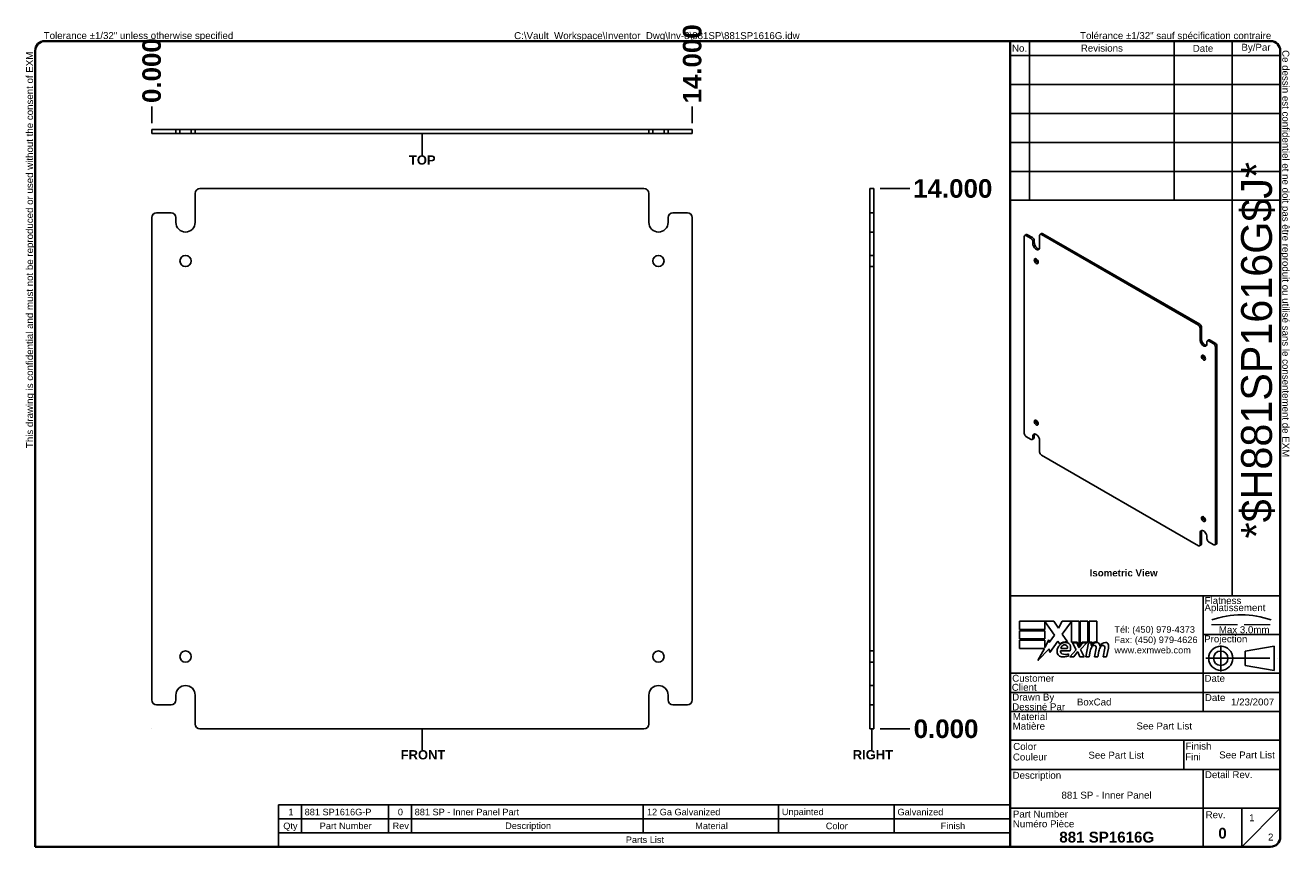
# Model space of a CAD drawing. Header units: inches. Extents: x 1.3 to 34.1, y 1 to 22.3.
import ezdxf
from ezdxf.enums import TextEntityAlignment as Align

# ---------------------------------------------------------------- set-up
doc = ezdxf.new("R2010")
doc.units = ezdxf.units.IN
doc.header["$LTSCALE"] = 4
doc.header["$MEASUREMENT"] = 0
for name, pattern in [('CHAIN', [0.7087, 0.4724, -0.0591, 0.1181, -0.0591]), ('DASHED', [0.2067, 0.1654, -0.0413]), ('DASHED_SPACE', [0.2067, 0.1654, -0.0413])]:
    doc.linetypes.add(name, pattern=pattern)
doc.layers.get('0').update_dxf_attribs({"lineweight": 25})
for name, color, linetype, lineweight in [('Centerline(ANSI)', 7, 'Continuous', 25), ('Dimensions(ANSI)', 7, 'Continuous', 25), ('Hidden Edges(ANSI)', 7, 'DASHED_SPACE', 25), ('Sketch Geometry(ANSI)', 7, 'Continuous', 25), ('Symbols(ANSI)', 7, 'Continuous', 25), ('Visible Edges(ANSI)', 7, 'Continuous', 25), ('Work Point(ANSI)', 7, 'Continuous', 25)]:
    doc.layers.add(name, color=color, linetype=linetype, lineweight=lineweight)
doc.styles.add('Current-ANSI', font='arial.ttf')
doc.styles.add('Dimension-ANSI', font='arialbd.ttf')
doc.styles.add('Part List-ANSI', font='arial.ttf')
doc.styles.add('Text Style44', font='arialbd.ttf')
doc.styles.add('Text Style83', font='FRE3OF9X.TTF')
doc.dimstyles.new('INCH-ANSI', dxfattribs={"dimscale": 4, "dimtxt": 0.12, "dimasz": 0.098425, "dimexe": 0.04, "dimexo": 0.04, "dimgap": 0.031496, "dimtad": 0, "dimtih": 1, "dimtoh": 1, "dimdec": 3, "dimrnd": 1e-08, "dimzin": 0, "dimdsep": 46, "dimtxsty": 'Dimension-ANSI', "dimcen": 0.09, "dimdle": 0.312, "dimclrd": 179, "dimclre": 179, "dimclrt": 7, "dimadec": 1, "dimazin": 0, "dimtfac": 1, "dimtdec": 3, "dimtofl": 0, "dimtmove": 0, "dimatfit": 3, "dimfxl": 1, "dimtolj": 1, "dimtzin": 4, "dimlwd": 25, "dimlwe": 25, "dimarcsym": 0})
doc.dimstyles.new('INCH-ANSI-VERTICAL', dxfattribs={"dimscale": 4, "dimtxt": 0.12, "dimasz": 0.098425, "dimexe": 0.04, "dimexo": 0.04, "dimgap": 0.031496, "dimtad": 0, "dimtih": 1, "dimtoh": 1, "dimdec": 3, "dimrnd": 1e-08, "dimzin": 0, "dimdsep": 46, "dimtxsty": 'Dimension-ANSI', "dimcen": 0.09, "dimdle": 0.312, "dimclrd": 179, "dimclre": 179, "dimclrt": 7, "dimadec": 1, "dimazin": 0, "dimtfac": 1, "dimtdec": 3, "dimtofl": 0, "dimtmove": 0, "dimatfit": 3, "dimfxl": 1, "dimtolj": 1, "dimtzin": 4, "dimlwd": 25, "dimlwe": 25, "dimarcsym": 0})

# ---------------------------------------------------------------- blocks, each defined once
blk = doc.blocks.new('Parts List')
at = {"layer": 'Symbols(ANSI)'}
for p, q in [((13.023, 0.795), (3.548, 0.795)), ((3.548, 0.795), (3.548, 0.615)), ((3.848, 0.795), (3.848, 0.615)), ((4.973, 0.795), (4.973, 0.615)), ((5.273, 0.795), (5.273, 0.615)), ((8.273, 0.795), (8.273, 0.615)), ((10.023, 0.795), (10.023, 0.615)), ((11.523, 0.795), (11.523, 0.615)), ((13.023, 0.795), (13.023, 0.615)), ((13.023, 0.615), (3.548, 0.615)), ((3.548, 0.435), (3.548, 0.615)), ((3.848, 0.435), (3.848, 0.615)), ((4.973, 0.435), (4.973, 0.615)), ((5.273, 0.435), (5.273, 0.615)), ((8.273, 0.435), (8.273, 0.615)), ((10.023, 0.435), (10.023, 0.615)), ((11.523, 0.435), (11.523, 0.615)), ((13.023, 0.435), (13.023, 0.615)), ((3.548, 0.255), (3.548, 0.435)), ((13.023, 0.435), (3.548, 0.435)), ((13.023, 0.255), (13.023, 0.435)), ((13.023, 0.255), (3.548, 0.255))]:
    blk.add_line(p, q, dxfattribs=at)
at = {"layer": 'Symbols(ANSI)', "char_height": 0.085, "attachment_point": 7, "line_spacing_factor": 0.25, "style": 'Part List-ANSI'}
for s, insert in [('1', (3.678, 0.662)), ('881 SP1616G-P', (3.888, 0.66)), ('0', (5.095, 0.66)), ('881 SP - Inner Panel Part', (5.313, 0.66)), ('12 Ga Galvanized', (8.321, 0.66)), ('Unpainted', (10.068, 0.638)), ('Galvanized', (11.565, 0.66)), ('Qty', (3.611, 0.456)), ('Part Number', (4.083, 0.481)), ('Rev', (5.027, 0.481)), ('Description', (6.485, 0.458)), ('Material', (8.946, 0.481)), ('Color', (10.637, 0.48)), ('Finish', (12.125, 0.481)), ('Parts List', (8.047, 0.301))]:
    blk.add_mtext(s, dxfattribs=dict(at, insert=insert))
blk = doc.blocks.new('Datum Identifier1')
at = {"layer": 'Symbols(ANSI)', "color": 7, "linetype": 'Continuous', "lineweight": 25}
for p, q in [((5.408, 1.683), (5.408, 1.781)), ((5.408, 1.683), (5.408, 1.692)), ((5.408, 1.692), (5.408, 1.508))]:
    blk.add_line(p, q, dxfattribs=at)
at = {"layer": 'Symbols(ANSI)', "color": 7, "insert": (5.132, 1.384), "char_height": 0.12, "attachment_point": 7, "line_spacing_factor": 0.25, "style": 'Dimension-ANSI'}
blk.add_mtext('FRONT', dxfattribs=at)
blk = doc.blocks.new('Datum Identifier2')
at = {"layer": 'Symbols(ANSI)', "color": 7, "linetype": 'Continuous', "lineweight": 25}
for p, q in [((5.408, 9.397), (5.408, 9.496)), ((5.408, 9.397), (5.408, 9.398)), ((5.408, 9.398), (5.408, 9.214))]:
    blk.add_line(p, q, dxfattribs=at)
at = {"layer": 'Symbols(ANSI)', "color": 7, "insert": (5.239, 9.09), "char_height": 0.12, "attachment_point": 7, "line_spacing_factor": 0.25, "style": 'Dimension-ANSI'}
blk.add_mtext('TOP', dxfattribs=at)
blk = doc.blocks.new('Datum Identifier3')
at = {"layer": 'Symbols(ANSI)', "color": 7, "linetype": 'Continuous', "lineweight": 25}
for p, q in [((11.234, 1.683), (11.234, 1.781)), ((11.234, 1.683), (11.234, 1.693)), ((11.234, 1.693), (11.234, 1.509))]:
    blk.add_line(p, q, dxfattribs=at)
at = {"layer": 'Symbols(ANSI)', "color": 7, "insert": (10.986, 1.385), "char_height": 0.12, "attachment_point": 7, "line_spacing_factor": 0.25, "style": 'Dimension-ANSI'}
blk.add_mtext('RIGHT', dxfattribs=at)
blk = doc.blocks.new('*D12')
at = {"layer": 'Defpoints', "color": 0, "linetype": 'Continuous', "transparency": 16777216}
for p in [(4.611, 20.195), (4.611, 19.605), (4.611, 19.605)]:
    blk.add_point(p, dxfattribs=at)
at = {"layer": 'Dimensions(ANSI)', "color": 179, "linetype": 'Continuous', "lineweight": 25, "transparency": 16777216}
blk.add_line((4.611, 19.765), (4.611, 20.195), dxfattribs=at)
at = {"layer": 'Dimensions(ANSI)', "color": 7, "linetype": 'Continuous', "lineweight": 25, "transparency": 16777216, "insert": (4.611, 21.129), "char_height": 0.48, "attachment_point": 5, "rotation": 90, "style": 'Dimension-ANSI'}
blk.add_mtext('\\A1;0.000', dxfattribs=at)
blk = doc.blocks.new('*D13')
at = {"layer": 'Defpoints', "color": 0, "linetype": 'Continuous', "transparency": 16777216}
for p in [(18.611, 20.195), (4.611, 19.605), (18.611, 19.605)]:
    blk.add_point(p, dxfattribs=at)
at = {"layer": 'Dimensions(ANSI)', "color": 179, "linetype": 'Continuous', "lineweight": 25, "transparency": 16777216}
blk.add_line((18.611, 19.765), (18.611, 20.195), dxfattribs=at)
at = {"layer": 'Dimensions(ANSI)', "color": 7, "linetype": 'Continuous', "lineweight": 25, "transparency": 16777216, "insert": (18.611, 21.303), "char_height": 0.48, "attachment_point": 5, "rotation": 90, "style": 'Dimension-ANSI'}
blk.add_mtext('\\A1;14.000', dxfattribs=at)
blk = doc.blocks.new('*D14')
at = {"layer": 'Defpoints', "color": 0, "linetype": 'Continuous', "transparency": 16777216}
for p in [(23.315, 4.071), (23.315, 4.071), (24.249, 4.071)]:
    blk.add_point(p, dxfattribs=at)
at = {"layer": 'Dimensions(ANSI)', "color": 179, "linetype": 'Continuous', "lineweight": 25, "transparency": 16777216}
blk.add_line((23.475, 4.071), (24.249, 4.071), dxfattribs=at)
at = {"layer": 'Dimensions(ANSI)', "color": 7, "linetype": 'Continuous', "lineweight": 25, "transparency": 16777216, "insert": (25.184, 4.071), "char_height": 0.48, "attachment_point": 5, "style": 'Dimension-ANSI'}
blk.add_mtext('\\A1;0.000', dxfattribs=at)
blk = doc.blocks.new('*D15')
at = {"layer": 'Defpoints', "color": 0, "linetype": 'Continuous', "transparency": 16777216}
for p in [(23.315, 18.071), (24.249, 18.071), (23.315, 4.071)]:
    blk.add_point(p, dxfattribs=at)
at = {"layer": 'Dimensions(ANSI)', "color": 179, "linetype": 'Continuous', "lineweight": 25, "transparency": 16777216}
blk.add_line((23.475, 18.071), (24.249, 18.071), dxfattribs=at)
at = {"layer": 'Dimensions(ANSI)', "color": 7, "linetype": 'Continuous', "lineweight": 25, "transparency": 16777216, "insert": (25.358, 18.071), "char_height": 0.48, "attachment_point": 5, "style": 'Dimension-ANSI'}
blk.add_mtext('\\A1;14.000', dxfattribs=at)
blk = doc.blocks.new('Title Blocks EXM - ANSI B')
for p, q in [((13.372, 3.063), (13.372, 3.17)), ((13.372, 3.17), (13.818, 3.17)), ((13.824, 2.989), (13.701, 3.168)), ((13.701, 3.168), (13.701, 3.063)), ((13.818, 3.17), (13.877, 3.083)), ((13.877, 3.083), (13.923, 3.17)), ((13.923, 3.17), (14.146, 3.17)), ((14.046, 3.166), (13.924, 3.002)), ((14.046, 2.9), (14.046, 3.166)), ((14.146, 3.17), (14.146, 2.842)), ((14.16, 3.17), (14.259, 3.17)), ((14.16, 2.866), (14.16, 3.17)), ((14.259, 3.17), (14.259, 2.9)), ((14.273, 3.17), (14.372, 3.17)), ((14.273, 2.9), (14.273, 3.17)), ((14.372, 3.17), (14.372, 2.905)), ((13.701, 3.063), (13.372, 3.063)), ((13.372, 3.049), (13.701, 3.049)), ((13.372, 2.942), (13.372, 3.049)), ((13.701, 3.049), (13.701, 2.942)), ((13.758, 2.895), (13.824, 2.989)), ((13.924, 3.002), (13.993, 2.903)), ((13.701, 2.942), (13.372, 2.942)), ((13.372, 2.82), (13.372, 2.927)), ((13.372, 2.927), (13.701, 2.927)), ((13.695, 2.82), (13.372, 2.82)), ((13.612, 2.661), (13.695, 2.82)), ((13.758, 2.815), (13.612, 2.661)), ((13.701, 2.831), (13.752, 2.929)), ((13.701, 2.927), (13.701, 2.831)), ((13.752, 2.929), (13.758, 2.895)), ((13.765, 2.768), (13.758, 2.815)), ((13.87, 2.914), (13.765, 2.768)), ((13.893, 2.876), (13.87, 2.914)), ((13.905, 2.788), (14.027, 2.788)), ((13.91, 2.818), (13.99, 2.818)), ((14.023, 2.709), (14.105, 2.802)), ((14.121, 2.9), (14.046, 2.9)), ((14.059, 2.891), (14.113, 2.891)), ((14.105, 2.802), (14.059, 2.891)), ((14.113, 2.891), (14.139, 2.83)), ((14.146, 2.842), (14.121, 2.9)), ((14.139, 2.83), (14.146, 2.83)), ((14.146, 2.83), (14.19, 2.891)), ((14.185, 2.9), (14.16, 2.866)), ((14.245, 2.891), (14.164, 2.803)), ((14.164, 2.803), (14.209, 2.709)), ((14.259, 2.9), (14.185, 2.9)), ((14.19, 2.891), (14.245, 2.891)), ((14.232, 2.709), (14.264, 2.891)), ((14.264, 2.891), (14.302, 2.891)), ((14.314, 2.9), (14.273, 2.9)), ((14.302, 2.891), (14.299, 2.859)), ((14.299, 2.859), (14.309, 2.859)), ((14.312, 2.88), (14.314, 2.9)), ((14.345, 2.709), (14.365, 2.824)), ((14.457, 2.709), (14.477, 2.824)), ((14.523, 2.823), (14.501, 2.709)), ((14.005, 2.718), (14.005, 2.748)), ((14.077, 2.709), (14.023, 2.709)), ((14.122, 2.774), (14.077, 2.709)), ((14.13, 2.774), (14.122, 2.774)), ((14.155, 2.709), (14.13, 2.774)), ((14.209, 2.709), (14.155, 2.709)), ((14.276, 2.709), (14.232, 2.709)), ((14.289, 2.784), (14.276, 2.709)), ((14.389, 2.709), (14.345, 2.709)), ((14.402, 2.784), (14.389, 2.709)), ((14.501, 2.709), (14.457, 2.709))]:
    blk.add_line(p, q)
for centre, radius, start, end in [((13.991, 2.772), 0.133, 134.1684, 176.5646), ((13.968, 2.796), 0.11, 77.079, 133.1785), ((13.968, 2.796), 0.0996, 80.4085, 134.1684), ((13.936, 2.779), 0.032, 163.5261, 244.6784), ((13.965, 2.811), 0.056, 109.3797, 172.9975), ((13.959, 2.83), 0.0365, 51.1652, 109.3797), ((13.962, 2.833), 0.0318, 331.4547, 51.1652), ((13.981, 2.843), 0.0507, 23.8445, 85.0802), ((13.941, 2.826), 0.094, 336.1555, 23.8445), ((14.442, 2.757), 0.155, 147.5992, 170), ((14.376, 2.816), 0.08, 89.4776, 147.4114), ((14.346, 2.818), 0.042, 96.03, 147.5992), ((14.37, 2.825), 0.08, 88.7952, 136.5849), ((14.344, 2.839), 0.02, 23.5571, 96.03), ((14.325, 2.831), 0.041, 350, 23.5571), ((14.377, 2.862), 0.0338, 16.9928, 89.4776), ((14.555, 2.759), 0.155, 148.5584, 170.8257), ((14.317, 2.844), 0.096, 3.6169, 16.9928), ((14.486, 2.814), 0.0819, 89.6788, 153.9508), ((14.458, 2.818), 0.042, 96.1027, 147.6083), ((14.456, 2.839), 0.02, 23.5487, 96.1027), ((14.437, 2.831), 0.041, 349.9922, 23.5487), ((14.487, 2.861), 0.035, 18.4748, 89.6788), ((14.429, 2.842), 0.096, 349, 18.4748), ((13.925, 2.776), 0.0658, 176.5646, 261.5605), ((13.945, 2.911), 0.202, 261.5605, 287.3343), ((13.966, 2.842), 0.102, 244.6784, 292.5609)]:
    blk.add_arc(centre, radius, start, end)
at = {"layer": 'Centerline(ANSI)', "linetype": 'DASHED', "lineweight": 18, "ltscale": 0.507983}
blk.add_line((15.861, 3.128), (16.632, 3.128), dxfattribs=at)
at = {"layer": 'Centerline(ANSI)', "linetype": 'CHAIN', "ltscale": 0.185148}
blk.add_line((15.979, 2.855), (15.979, 2.521), dxfattribs=at)
at = {"layer": 'Centerline(ANSI)', "linetype": 'CHAIN', "ltscale": 0.437897}
blk.add_line((15.786, 2.691), (16.717, 2.691), dxfattribs=at)
at = {"layer": 'Sketch Geometry(ANSI)'}
for p, q in [((13.25, 10.687), (16.625, 10.687)), ((13.5, 10.687), (13.5, 8.625)), ((15.375, 10.687), (15.375, 8.625)), ((16.125, 10.687), (16.125, 3.5)), ((13.25, 10.5), (16.75, 10.5)), ((16.75, 10.562), (16.75, 0.375)), ((13.25, 10.125), (16.75, 10.125)), ((13.25, 9.75), (16.75, 9.75)), ((16.75, 9.375), (13.25, 9.375)), ((13.25, 9), (16.75, 9)), ((16.75, 9), (16.75, 8.625)), ((13.25, 8.625), (16.75, 8.625)), ((16.75, 3.5), (13.25, 3.5)), ((15.75, 2), (15.75, 3.5)), ((15.75, 3), (16.75, 3)), ((16.669, 2.847), (16.294, 2.785)), ((16.669, 2.535), (16.669, 2.847)), ((16.294, 2.785), (16.294, 2.598)), ((16.75, 2.5), (13.25, 2.5)), ((16.294, 2.598), (16.669, 2.535)), ((16.75, 2.25), (13.25, 2.25)), ((16.75, 2), (13.25, 2)), ((13.25, 1.629), (16.75, 1.629)), ((15.499, 1.629), (15.499, 1.25)), ((13.25, 1.25), (16.75, 1.25)), ((15.75, 1.25), (15.75, 0.75)), ((15.75, 0.75), (13.25, 0.75)), ((16.25, 0.75), (15.75, 0.75)), ((15.75, 0.75), (15.75, 0.25)), ((16.25, 0.25), (16.25, 0.75)), ((16.25, 0.75), (16.75, 0.75)), ((16.25, 0.25), (16.75, 0.75)), ((16.625, 0.25), (13.25, 0.25))]:
    blk.add_line(p, q, dxfattribs=at)
at = {"layer": 'Sketch Geometry(ANSI)', "linetype": 'Continuous', "lineweight": 35}
for p, q in [((13.25, 8.625), (13.25, 10.687)), ((13.25, 8.625), (13.25, 3.5)), ((13.25, 0.25), (13.25, 3.5))]:
    blk.add_line(p, q, dxfattribs=at)
at = {"layer": 'Sketch Geometry(ANSI)'}
for radius in [0.156, 0.0935]:
    blk.add_circle((15.979, 2.691), radius, dxfattribs=at)
for centre, radius, start, end in [((16.625, 10.562), 0.125, 0, 90), ((16.247, 2.112), 1.143, 70.2973, 109.7027), ((16.625, 0.375), 0.125, 270, 0)]:
    blk.add_arc(centre, radius, start, end, dxfattribs=at)
at = {"layer": 'Symbols(ANSI)', "color": 7, "char_height": 0.09, "style": 'Current-ANSI'}
for s, insert, width, attachment_point in [('Revisions', (14.439, 10.596), 1.87331, 5), ('By/Par', (16.435, 10.594), 0.62202, 5), ('No.', (13.373, 10.595), 0.25039, 5), ('Date', (15.749, 10.593), 0.75135, 5), ('Date', (15.773, 2.136), 0.26554, 7), ('Rev.', (15.783, 0.618), 0.25854, 7)]:
    blk.add_mtext(s, dxfattribs=dict(at, insert=insert, width=width, attachment_point=attachment_point))
for s, insert, attachment_point in [('\\fArial|b1|i0;\\H0.0900;Isometric View', (14.281, 3.842), 1), ('Flatness', (15.77, 3.393), 7), ('Aplatissement', (15.768, 3.275), 7), ('Max 3.0mm', (15.954, 3.015), 7), ('Projection', (15.764, 2.87), 7), ('Customer', (13.278, 2.386), 7), ('Date', (15.768, 2.385), 7), ('Client', (13.273, 2.269), 7), ('Drawn By', (13.278, 2.117), 7), ('Dessiné Par', (13.278, 2.016), 7), ('Material', (13.286, 1.889), 7), ('Matière', (13.284, 1.766), 7), ('Couleur', (13.287, 1.366), 7), ('Color', (13.291, 1.503), 7), ('Fini', (15.518, 1.37), 7), ('Finish', (15.523, 1.508), 7), ('Description', (13.283, 1.103), 7), ('Detail Rev.', (15.774, 1.137), 7), ('Part Number', (13.287, 0.627), 7), ('Numéro Pièce', (13.286, 0.5), 7)]:
    blk.add_mtext(s, dxfattribs=dict(at, insert=insert, attachment_point=attachment_point))
at = {"layer": 'Symbols(ANSI)', "color": 7, "insert": (14.602, 3.107), "char_height": 0.085, "attachment_point": 1, "line_spacing_factor": 0.944221, "style": 'Current-ANSI'}
blk.add_mtext('\\fArial|b0|i0;\\H0.0850;Tél: (450) 979-4373\\PFax: (450) 979-4626\\Pwww.exmweb.com', dxfattribs=at)
at = {"layer": 'Symbols(ANSI)', "color": 7, "style": 'Current-ANSI'}
for tag, p in [('REV1', (13.375, 10.313)), ('REV1DATE', (15.75, 10.31)), ('REV1BY', (16.437, 10.313)), ('REV2', (13.373, 9.938)), ('REV2DATE', (15.747, 9.941)), ('REV2BY', (16.437, 9.938)), ('REV3', (13.374, 9.563)), ('REV3DATE', (15.752, 9.563)), ('REV3BY', (16.437, 9.564)), ('REV4', (13.377, 9.188)), ('REV4DATE', (15.752, 9.188)), ('REV4BY', (16.441, 9.188)), ('REV5', (13.373, 8.813)), ('REV5DATE', (15.752, 8.813)), ('REV5BY', (16.438, 8.811)), ('MFG_APPROVED_DATE', (16.393, 2.374)), ('DETAIL_REV', (16.249, 0.926))]:
    blk.add_attdef(tag, text='', height=0.09, dxfattribs=at).set_placement(p, align=Align.MIDDLE_CENTER)
for tag, p in [('REV1DESC', (13.526, 10.31)), ('REV2DESC', (13.525, 9.937)), ('REV3DESC', (13.528, 9.564)), ('REV4DESC', (13.533, 9.19)), ('REV5DESC', (13.532, 8.811)), ('COMPANY', (14.12, 2.375))]:
    blk.add_attdef(tag, text='', height=0.09, dxfattribs=at).set_placement(p, align=Align.MIDDLE_LEFT)
at = {"layer": 'Symbols(ANSI)', "color": 7, "style": 'Text Style83'}
blk.add_attdef('BARCODE_001', (16.642, 4.244), '', height=0.4, rotation=90, dxfattribs=at)
at = {"layer": 'Symbols(ANSI)', "color": 7}
for tag, p, height, style in [('AUTHOR_001', (14.116, 2.08), 0.09, 'Current-ANSI'), ('IDW_DATE_001', (16.112, 2.08), 0.09, 'Current-ANSI'), ('MATERIEL_001', (14.887, 1.769), 0.09, 'Current-ANSI'), ('COLOR_001', (14.265, 1.391), 0.09, 'Current-ANSI'), ('FINISH_001', (15.959, 1.394), 0.09, 'Current-ANSI'), ('IDW_DESC_001', (13.916, 0.873), 0.09, 'Current-ANSI'), ('Sheet_Number_001', (16.346, 0.58), 0.09, 'Current-ANSI'), ('IDW_REV_001', (15.947, 0.355), 0.14, 'Text Style44'), ('IDW_NAME_001', (13.888, 0.304), 0.14, 'Text Style44'), ('Number_of_sheets_001', (16.591, 0.33), 0.09, 'Current-ANSI')]:
    blk.add_attdef(tag, p, '', height=height, dxfattribs=dict(at, style=style))
blk = doc.blocks.new('Borders EXM - B (Inch)')
at = {"layer": 'Sketch Geometry(ANSI)', "linetype": 'Continuous', "lineweight": 35}
for p, q in [((16.398, 10.692), (0.523, 10.692)), ((0.398, 10.567), (0.398, 0.255)), ((16.523, 0.38), (16.523, 10.567)), ((0.398, 0.255), (16.398, 0.255))]:
    blk.add_line(p, q, dxfattribs=at)
for centre, start, end in [((0.523, 10.567), 90, 180), ((16.398, 10.567), 0, 90), ((16.398, 0.38), 270, 0)]:
    blk.add_arc(centre, 0.125, start, end, dxfattribs=at)
at = {"layer": 'Symbols(ANSI)', "color": 7, "char_height": 0.09, "attachment_point": 7, "style": 'Current-ANSI'}
for s, insert in [('Tolerance ±1/32" unless otherwise specified', (0.509, 10.692)), ('Tolérance ±1/32" sauf spécification contraire', (13.93, 10.691))]:
    blk.add_mtext(s, dxfattribs=dict(at, insert=insert))
for s, insert, rotation in [('This drawing is confidential and must not be reproduced or used without the consent of EXM', (0.398, 5.419), 90), ('Ce dessin est confidentiel et ne doit pas être reproduit ou utilisé sans le consentement de EXM', (16.522, 10.576), 270)]:
    blk.add_mtext(s, dxfattribs=dict(at, insert=insert, rotation=rotation))
at = {"layer": 'Symbols(ANSI)', "color": 7, "style": 'Current-ANSI'}
blk.add_attdef('FILENAME_AND_PATH_001', (6.601, 10.718), '', height=0.09, dxfattribs=at)

msp = doc.modelspace()

# ---------------------------------------------------------------- linework, layer by layer
at = {"layer": 'Hidden Edges(ANSI)', "ltscale": 0.099897}
for p, q in [((5.3409, 19.5003), (5.3409, 19.6053)), ((5.6309, 19.5003), (5.6309, 19.6053)), ((17.5909, 19.6053), (17.5909, 19.5003)), ((17.8809, 19.6053), (17.8809, 19.5003)), ((23.3154, 16.9461), (23.2104, 16.9461)), ((23.3154, 16.3411), (23.2104, 16.3411)), ((23.3154, 16.0511), (23.2104, 16.0511)), ((23.2104, 6.0911), (23.3154, 6.0911)), ((23.2104, 5.8011), (23.3154, 5.8011)), ((23.2104, 5.1961), (23.3154, 5.1961))]:
    msp.add_line(p, q, dxfattribs=at)
at = {"layer": 'Visible Edges(ANSI)'}
for p, q in [((4.6109, 19.6053), (4.7359, 19.6053)), ((4.6109, 19.6053), (4.6109, 19.5003)), ((4.7359, 19.5003), (4.6109, 19.5003)), ((4.7359, 19.6053), (5.1109, 19.6053)), ((5.1109, 19.5003), (4.7359, 19.5003)), ((5.1109, 19.6053), (5.2359, 19.6053)), ((5.2359, 19.5003), (5.1109, 19.5003)), ((5.2359, 19.5003), (5.2359, 19.6053)), ((5.2359, 19.6053), (5.7359, 19.6053)), ((5.7359, 19.5003), (5.2359, 19.5003)), ((5.7359, 19.6053), (5.8609, 19.6053)), ((5.7359, 19.6053), (5.7359, 19.5003)), ((5.8609, 19.5003), (5.7359, 19.5003)), ((5.8609, 19.6053), (17.3609, 19.6053)), ((5.8609, 19.5003), (17.3609, 19.5003)), ((17.3609, 19.6053), (17.4859, 19.6053)), ((17.4859, 19.5003), (17.3609, 19.5003)), ((17.4859, 19.5003), (17.4859, 19.6053)), ((17.4859, 19.6053), (17.9859, 19.6053)), ((17.9859, 19.5003), (17.4859, 19.5003)), ((17.9859, 19.6053), (18.1109, 19.6053)), ((17.9859, 19.6053), (17.9859, 19.5003)), ((18.1109, 19.5003), (17.9859, 19.5003)), ((18.1109, 19.6053), (18.4859, 19.6053)), ((18.4859, 19.5003), (18.1109, 19.5003)), ((18.4859, 19.6053), (18.6109, 19.6053)), ((18.6109, 19.5003), (18.4859, 19.5003)), ((18.6109, 19.5003), (18.6109, 19.6053)), ((5.8609, 18.0711), (17.3609, 18.0711)), ((23.2104, 17.9461), (23.2104, 18.0711)), ((23.3154, 18.0711), (23.2104, 18.0711)), ((23.3154, 18.0711), (23.3154, 17.9461)), ((5.7359, 17.9461), (5.7359, 17.1961)), ((17.4859, 17.1961), (17.4859, 17.9461)), ((23.2104, 17.4461), (23.2104, 17.9461)), ((23.3154, 17.9461), (23.3154, 17.4461)), ((5.1109, 17.4461), (4.7359, 17.4461)), ((18.4859, 17.4461), (18.1109, 17.4461)), ((23.2104, 17.3211), (23.2104, 17.4461)), ((23.3154, 17.4461), (23.2104, 17.4461)), ((23.3154, 17.4461), (23.3154, 17.3211)), ((4.6109, 4.8211), (4.6109, 17.3211)), ((5.2359, 17.1961), (5.2359, 17.3211)), ((17.9859, 17.3211), (17.9859, 17.1961)), ((18.6109, 17.3211), (18.6109, 4.8211)), ((23.2104, 17.3211), (23.2104, 4.8211)), ((23.3154, 17.3211), (23.3154, 4.8211)), ((27.2108, 11.7268), (27.2108, 16.8299)), ((27.2237, 16.8585), (27.2608, 16.8799)), ((27.3875, 16.7789), (27.2549, 16.8554)), ((27.2921, 16.8768), (27.4247, 16.8003)), ((27.4688, 16.7237), (27.4688, 16.6727)), ((27.6085, 16.8554), (27.6085, 16.5492)), ((27.6586, 16.9054), (27.6214, 16.884)), ((27.6527, 16.8809), (31.7186, 14.5335)), ((27.6898, 16.9023), (31.7557, 14.5549)), ((27.4317, 16.6513), (27.4317, 16.7023)), ((31.7628, 14.1508), (31.7628, 14.4569)), ((31.7999, 14.4784), (31.7999, 14.1722)), ((31.9395, 14.0997), (31.9395, 14.0487)), ((31.9525, 14.1283), (31.9896, 14.1498)), ((32.1163, 14.0487), (31.9837, 14.1252)), ((32.0208, 14.1467), (32.1534, 14.0701)), ((32.1605, 13.9721), (32.1605, 8.869)), ((32.1976, 13.9936), (32.1976, 8.8905)), ((27.2549, 11.6502), (27.3875, 11.5737)), ((27.4188, 11.5706), (27.4559, 11.592)), ((27.4317, 11.5992), (27.4317, 11.6502)), ((27.4688, 11.6717), (27.4688, 11.6206)), ((27.6085, 11.5482), (27.6085, 11.242)), ((31.7186, 8.818), (27.6527, 11.1654)), ((31.7628, 8.8435), (31.7628, 9.1497)), ((31.7999, 9.1711), (31.7999, 8.865)), ((31.9395, 9.0477), (31.9395, 8.9966)), ((31.9837, 8.9201), (32.1163, 8.8435)), ((32.1476, 8.8404), (32.1847, 8.8619)), ((31.7869, 8.8363), (31.7498, 8.8149)), ((5.2359, 4.8211), (5.2359, 4.9461)), ((5.7359, 4.9461), (5.7359, 4.1961)), ((17.4859, 4.1961), (17.4859, 4.9461)), ((17.9859, 4.9461), (17.9859, 4.8211)), ((4.7359, 4.6961), (5.1109, 4.6961)), ((18.1109, 4.6961), (18.4859, 4.6961)), ((23.2104, 4.6961), (23.2104, 4.8211)), ((23.2104, 4.6961), (23.3154, 4.6961)), ((23.2104, 4.1961), (23.2104, 4.6961)), ((23.3154, 4.8211), (23.3154, 4.6961)), ((23.3154, 4.6961), (23.3154, 4.1961)), ((17.3609, 4.0711), (5.8609, 4.0711)), ((23.2104, 4.0711), (23.2104, 4.1961)), ((23.2104, 4.0711), (23.3154, 4.0711)), ((23.3154, 4.1961), (23.3154, 4.0711))]:
    msp.add_line(p, q, dxfattribs=at)
for centre in [(5.4859, 16.1961), (17.7359, 16.1961), (5.4859, 5.9461), (17.7359, 5.9461)]:
    msp.add_circle(centre, 0.145, dxfattribs=at)
for centre, radius, start, end in [((5.8609, 17.9461), 0.125, 90, 180), ((17.3609, 17.9461), 0.125, 0, 90), ((4.7359, 17.3211), 0.125, 90, 180), ((5.1109, 17.3211), 0.125, 0, 90), ((18.1109, 17.3211), 0.125, 90, 180), ((18.4859, 17.3211), 0.125, 0, 90), ((5.4859, 17.1961), 0.25, 180, 0), ((17.7359, 17.1961), 0.25, 180, 0), ((5.4859, 4.9461), 0.25, 0, 180), ((17.7359, 4.9461), 0.25, 0, 180), ((4.7359, 4.8211), 0.125, 180, 270), ((5.1109, 4.8211), 0.125, 270, 0), ((18.1109, 4.8211), 0.125, 180, 270), ((18.4859, 4.8211), 0.125, 270, 0), ((5.8609, 4.1961), 0.125, 180, 270), ((17.3609, 4.1961), 0.125, 270, 0)]:
    msp.add_arc(centre, radius, start, end, dxfattribs=at)
for centre, major_axis, start_param, end_param in [((27.2549, 16.8044), (-0.0313, 0.0541), 5.4977871, 7.0685835), ((27.2921, 16.8258), (-0.0313, 0.0541), 5.4977871, 6.2831853), ((27.3875, 16.7278), (0.0312, -0.0541), 0.7853982, 2.3561945), ((27.4247, 16.7493), (-0.0313, 0.0541), 3.9269908, 5.4977871), ((27.6527, 16.8299), (-0.0313, 0.0541), 5.4977871, 7.0685835), ((27.6898, 16.8513), (-0.0312, 0.0541), 5.4977871, 6.2831853), ((27.5201, 16.6002), (0.0625, -0.1083), 3.9269908, 7.0685835), ((27.5572, 16.6217), (0.0625, -0.1083), 3.9269908, 5.9816518), ((27.5572, 16.2134), (0.0363, -0.0628), 3.679154, 5.7456239), ((31.7186, 14.4825), (0.0312, -0.0541), 0.7853982, 2.3561945), ((31.7557, 14.5039), (-0.0313, 0.0541), 3.9269908, 5.4977871), ((31.8511, 14.0997), (0.0625, -0.1083), 3.9269908, 7.0685835), ((31.8883, 14.1212), (0.0625, -0.1083), 3.9269908, 5.9816518), ((31.9837, 14.0742), (-0.0312, 0.0541), 5.4977871, 7.0685835), ((32.0208, 14.0956), (-0.0312, 0.0541), 5.4977871, 6.2831853), ((32.1163, 13.9977), (0.0312, -0.0541), 0.7853982, 2.3561945), ((32.1534, 14.0191), (-0.0313, 0.0541), 3.9269908, 5.4977871), ((31.8883, 13.7129), (0.0363, -0.0628), 3.679154, 5.7456239), ((27.5572, 12.0289), (0.0363, -0.0628), 3.679154, 5.7456239), ((27.2549, 11.7013), (-0.0312, 0.0541), 0.7853982, 2.3561945), ((27.3875, 11.6247), (0.0312, -0.0541), 5.4977871, 7.0685835), ((27.5201, 11.5992), (-0.0625, 0.1083), 3.9269908, 7.0685835), ((27.4247, 11.6462), (0.0312, -0.0541), 0, 0.7853982), ((27.5572, 11.6206), (-0.0625, 0.1083), 0.3015335, 0.7853982), ((27.6527, 11.2165), (-0.0312, 0.0541), 0.7853982, 2.3561945), ((31.8883, 9.5284), (0.0363, -0.0628), 3.679154, 5.7456239), ((31.8511, 9.0987), (-0.0625, 0.1083), 3.9269908, 7.0685835), ((31.8883, 9.1201), (-0.0625, 0.1083), 0.3015335, 0.7853982), ((31.7557, 8.8905), (0.0313, -0.0541), 0, 0.7853982), ((31.9837, 8.9711), (-0.0312, 0.0541), 0.7853982, 2.3561945), ((32.1163, 8.8946), (0.0313, -0.0541), 5.4977871, 7.0685835), ((32.1534, 8.916), (0.0313, -0.0541), 0, 0.7853982), ((31.7186, 8.869), (0.0313, -0.0541), 5.4977871, 7.0685835)]:
    msp.add_ellipse(centre, major_axis=major_axis, ratio=0.5773503, start_param=start_param, end_param=end_param, dxfattribs=at)
for centre in [(27.5201, 16.192), (31.8511, 13.6915), (27.5201, 12.0075), (31.8511, 9.5069)]:
    msp.add_ellipse(centre, major_axis=(0.0362, -0.0628), ratio=0.5773503, dxfattribs=at)
at = {"layer": 'Work Point(ANSI)', "linetype": 'CHAIN', "ltscale": 0.000455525}
for p, q in [((4.6119, 4.0711), (4.6099, 4.0711)), ((4.6109, 4.0721), (4.6109, 4.0701))]:
    msp.add_line(p, q, dxfattribs=at)

# ---------------------------------------------------------------- block references
at = {"xscale": 2, "yscale": 2, "zscale": 2}
for name, p, values in [('Borders EXM - B (Inch)', (0.7957, 0.5091), {'FILENAME_AND_PATH_001': 'C:\\Vault_Workspace\\Inventor_Dwg\\Inv-8\\881SP\\881SP1616G.idw'}), ('Title Blocks EXM - ANSI B', (0.3414, 0.5182), {'COLOR_001': 'See Part List', 'AUTHOR_001': 'BoxCad', 'IDW_DATE_001': '1/23/2007', 'IDW_REV_001': '0', 'Sheet_Number_001': '1', 'Number_of_sheets_001': '2', 'IDW_DESC_001': '881 SP - Inner Panel', 'IDW_NAME_001': '881 SP1616G', 'BARCODE_001': '*$H881SP1616G$J*', 'FINISH_001': 'See Part List', 'MATERIEL_001': 'See Part List'})]:
    msp.add_blockref(name, p, dxfattribs=at).add_auto_attribs(values)
at = {"layer": 'Symbols(ANSI)', "xscale": 2, "yscale": 2, "zscale": 2}
for name in ['Datum Identifier2', 'Datum Identifier1', 'Datum Identifier3', 'Parts List']:
    msp.add_blockref(name, (0.7957, 0.5091), dxfattribs=at)

# ---------------------------------------------------------------- dimensions: what is measured, and where the dimension line sits
at = {"layer": 'Dimensions(ANSI)', "color": 179, "linetype": 'Continuous', "lineweight": 25}
for feature_location, offset, dtype, origin, dimstyle, override, picture, middle in [((18.6109, 19.6053), (0, 0.5897), 1, (4.6109, 19.6053), 'INCH-ANSI-VERTICAL', {"dimgap": 0.031496, "dimtad": 0, "dimdec": 3, "dimlfac": 1, "dimtol": 0, "dimlim": 0, "dimtp": 0, "dimtm": 0, "dimtdec": 3}, '*D13', (18.6109, 21.3034)), ((4.6108612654, 19.6053022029), (0, 0.5897120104), 1, (4.6108612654, 19.6053022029), 'INCH-ANSI-VERTICAL', {"dimgap": 0.031496, "dimtad": 0, "dimdec": 3, "dimlfac": 0.5, "dimtol": 0, "dimlim": 0, "dimtp": 0, "dimtm": 0, "dimtdec": 3}, '*D12', (4.6108612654, 21.1294023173)), ((23.3154, 18.0711), (0.9338, 0), 0, (23.3154, 4.0711), 'INCH-ANSI', {"dimgap": 0.031496, "dimtad": 0, "dimdec": 3, "dimlfac": 1, "dimtol": 0, "dimlim": 0, "dimtp": 0, "dimtm": 0, "dimtdec": 3}, '*D15', (25.3577, 18.0711)), ((23.3154300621, 4.0711043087), (0.9338221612, 0), 0, (23.3154300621, 4.0711043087), 'INCH-ANSI', {"dimgap": 0.031496, "dimtad": 0, "dimdec": 3, "dimlfac": 0.5, "dimtol": 0, "dimlim": 0, "dimtp": 0, "dimtm": 0, "dimtdec": 3}, '*D14', (25.1836403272, 4.0711043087))]:
    dim = msp.add_ordinate_dim(feature_location=feature_location, offset=offset, dtype=dtype, origin=origin, dimstyle=dimstyle, override=override, dxfattribs=at)
    dim.commit()
    dim.dimension.update_dxf_attribs({"geometry": picture, "text_midpoint": middle})

doc.saveas('drawing.dxf')
